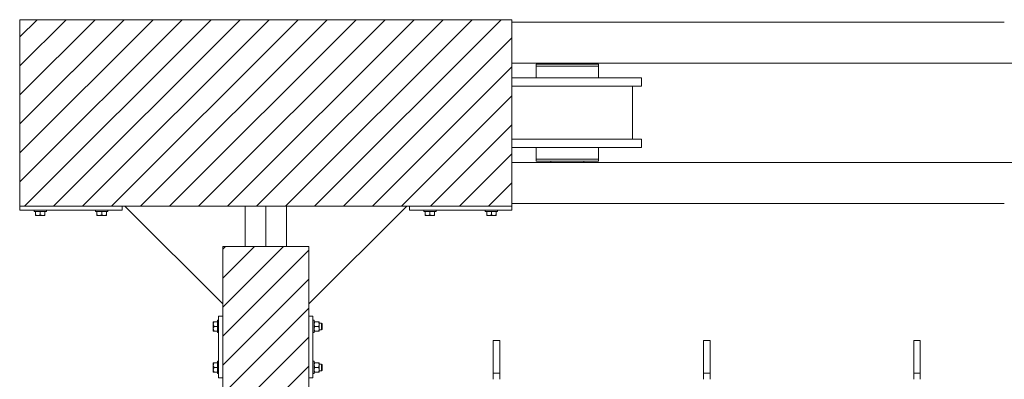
# Model space of a CAD drawing. Header units: millimetres. Extents: x -1413 to 6997, y -739331 to -733391.
# Tile 37 of 47: x 5525 to 6005, y -735387 to -735212. Entities that reach past the tile are written whole.
import ezdxf

# ---------------------------------------------------------------- set-up
doc = ezdxf.new("R2010")
doc.units = ezdxf.units.MM
doc.header["$MEASUREMENT"] = 0
for name, color, linetype, lineweight in [('Side Cradle Blocks', 7, 'Continuous', 0), ('Side Cradle Stbd', 7, 'Continuous', 0), ('Side Cradle Tower Rail Frame', 7, 'Continuous', 0), ('Side Slip Cradle Stbd', 7, 'Continuous', 0)]:
    doc.layers.add(name, color=color, linetype=linetype, lineweight=lineweight)

# ---------------------------------------------------------------- blocks, each defined once
blk = doc.blocks.new('*U59')
at = {"linetype": 'Continuous', "lineweight": 0}
h = blk.add_hatch(dxfattribs=at)
h.set_pattern_fill('HATCH', color=30, style=0, pattern_type=2)
h.set_pattern_definition([(45, (2848.917868, 1115.166137), (-7.071067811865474, 7.071067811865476), [])])
h.paths.add_polyline_path([(2973.367722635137, 1058.218033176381), (2973.367722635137, 1059.531303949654), (2973.367722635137, 1079.531628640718), (2973.367722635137, 1086.83174764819), (2973.367722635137, 1090.831812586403), (2973.367722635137, 1116.832239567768), (2973.367722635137, 1120.832304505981), (2973.367722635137, 1128.019173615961), (2973.367722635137, 1148.019498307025), (2973.367722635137, 1149.219525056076), (2933.126881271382, 1149.219517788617), (2923.366910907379, 1149.219518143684), (2922.22350617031, 1149.219518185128), (2863.422558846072, 1149.219520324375), (2853.36577448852, 1149.219520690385), (2843.308990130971, 1149.219521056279), (2784.508042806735, 1149.219523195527), (2783.364638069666, 1149.219523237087), (2733.36382634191, 1149.219525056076), (2733.36382634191, 1148.019498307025), (2733.36382634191, 1128.019173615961), (2733.36382634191, 1120.832304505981), (2733.36382634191, 1116.832239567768), (2733.363826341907, 1090.831812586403), (2733.363826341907, 1086.83174764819), (2733.363826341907, 1079.531628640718), (2733.363826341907, 1059.531303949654), (2733.363826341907, 1058.218040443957), (2783.364638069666, 1058.218040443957), (2784.621286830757, 1058.218040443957), (2843.308990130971, 1058.218040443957), (2853.36577448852, 1058.218040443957), (2863.422558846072, 1058.218040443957), (2922.110262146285, 1058.218040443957), (2923.366910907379, 1058.218040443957), (2933.126881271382, 1058.218040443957)])
h = blk.add_hatch(dxfattribs=at)
h.set_pattern_fill('HATCH', color=30, style=0, pattern_type=2)
h.set_pattern_definition([(45, (2857.832427, 949.7665800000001), (-7.071067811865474, 7.071067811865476), [])])
h.paths.add_polyline_path([(2874.366115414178, 939.501044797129), (2874.366115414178, 940.7077024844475), (2874.366115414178, 966.708124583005), (2874.366115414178, 968.7081570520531), (2874.366115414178, 972.7082219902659), (2874.366115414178, 974.5016130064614), (2874.366115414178, 1004.502100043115), (2874.366115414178, 1010.473893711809), (2874.366115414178, 1038.502652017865), (2863.422558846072, 1038.502652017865), (2853.36577448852, 1038.502652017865), (2843.308990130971, 1038.502652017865), (2832.365433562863, 1038.502652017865), (2832.365433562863, 1010.473893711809), (2832.365433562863, 1004.502100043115), (2832.365433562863, 974.5016130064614), (2832.365433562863, 962.801415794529), (2832.365433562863, 939.501044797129), (2832.365433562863, 914.5006389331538), (2832.365433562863, 908.5005415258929), (2843.365612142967, 908.5005415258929), (2853.36577448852, 908.5005415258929), (2873.366099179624, 908.5005415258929), (2874.366115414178, 908.5005415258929), (2874.366115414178, 914.5006389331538)])
at = {"color": 30, "linetype": 'Continuous', "lineweight": 0, "flags": 128}
for points in [[(2733.36382634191, 1149.219525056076), (2733.36382634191, 1148.019498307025), (2733.36382634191, 1128.019173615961), (2733.36382634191, 1120.832304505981), (2733.36382634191, 1116.832239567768), (2733.363826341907, 1090.831812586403), (2733.363826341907, 1086.83174764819), (2733.363826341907, 1079.531628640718), (2733.363826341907, 1059.531303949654), (2733.363826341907, 1058.218040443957), (2783.364638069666, 1058.218040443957), (2784.621286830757, 1058.218040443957), (2843.308990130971, 1058.218040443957), (2853.36577448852, 1058.218040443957), (2863.422558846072, 1058.218040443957), (2922.110262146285, 1058.218040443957), (2923.366910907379, 1058.218040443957), (2933.126881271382, 1058.218040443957), (2973.367722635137, 1058.218033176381), (2973.367722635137, 1058.218033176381), (2973.367722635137, 1059.531303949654), (2973.367722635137, 1079.531628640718), (2973.367722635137, 1086.83174764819), (2973.367722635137, 1090.831812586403), (2973.367722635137, 1116.832239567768), (2973.367722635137, 1120.832304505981), (2973.367722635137, 1128.019173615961), (2973.367722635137, 1148.019498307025), (2973.367722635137, 1149.219525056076), (2933.126881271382, 1149.219517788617), (2923.366910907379, 1149.219518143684), (2922.22350617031, 1149.219518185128), (2863.422558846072, 1149.219520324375), (2853.36577448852, 1149.219520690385), (2843.308990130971, 1149.219521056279), (2784.508042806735, 1149.219523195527)], [(2874.366115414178, 972.7082219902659), (2874.366115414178, 974.5016130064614), (2874.366115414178, 1004.502100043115), (2874.366115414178, 1010.473893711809), (2874.366115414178, 1038.502652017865), (2863.422558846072, 1038.502652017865), (2853.36577448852, 1038.502652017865), (2843.308990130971, 1038.502652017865), (2832.365433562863, 1038.502652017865), (2832.365433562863, 1010.473893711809), (2832.365433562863, 1004.502100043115), (2832.365433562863, 974.5016130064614), (2832.365433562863, 962.801415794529)]]:
    blk.add_lwpolyline(points, dxfattribs=at)
at = {"layer": 'Side Cradle Blocks', "color": 7, "linetype": 'Continuous', "lineweight": 0}
for p, q in [((2733.363826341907, 1149.219517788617), (2933.126881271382, 1149.219517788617)), ((2733.363826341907, 1058.218040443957), (2733.363826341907, 1149.219517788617)), ((2933.126881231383, 1149.219517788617), (2973.367722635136, 1149.219517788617)), ((2973.367722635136, 1149.219517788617), (2973.367722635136, 1058.218040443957)), ((2933.126881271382, 1058.218040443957), (2733.363826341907, 1058.218040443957)), ((2733.36382634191, 1058.218033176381), (2733.36382634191, 1056.218007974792)), ((2733.36382634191, 1056.218007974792), (2783.364638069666, 1056.218007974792)), ((2783.364638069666, 1056.218007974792), (2783.364638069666, 1058.218033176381)), ((2923.366910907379, 1056.218007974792), (2923.366910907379, 1058.218033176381)), ((2933.126881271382, 1056.218007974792), (2923.366910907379, 1056.218007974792)), ((2973.367722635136, 1058.218040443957), (2933.126881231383, 1058.218040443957)), ((2973.367722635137, 1056.218007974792), (2933.126881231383, 1056.218007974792)), ((2973.367722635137, 1058.218033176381), (2973.367722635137, 1056.218007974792)), ((2741.047333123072, 1053.976353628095), (2741.047333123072, 1055.617990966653)), ((2741.047333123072, 1053.774597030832), (2741.047333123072, 1053.976353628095)), ((2741.474609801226, 1053.779673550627), (2741.047333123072, 1053.976353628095)), ((2741.163587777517, 1053.618038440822), (2741.185359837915, 1053.617965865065)), ((2741.185399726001, 1053.617965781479), (2741.229005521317, 1053.618038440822)), ((2742.205660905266, 1053.617965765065), (2741.592450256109, 1053.617965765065)), ((2741.617302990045, 1053.618038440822), (2741.592488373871, 1053.61796587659)), ((2742.205832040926, 1053.617965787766), (2742.754434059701, 1053.618038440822)), ((2743.363988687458, 1053.976353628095), (2742.932373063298, 1053.767993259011)), ((2744.51205762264, 1055.617998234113), (2743.363988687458, 1055.617998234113)), ((2743.363988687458, 1053.976353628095), (2743.363988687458, 1055.617990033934)), ((2743.791265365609, 1053.779673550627), (2743.363988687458, 1053.976353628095)), ((2744.522316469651, 1053.617965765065), (2743.771049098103, 1053.617965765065)), ((2743.973543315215, 1053.618038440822), (2744.522230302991, 1053.617965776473)), ((2745.680644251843, 1053.976353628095), (2745.249028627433, 1053.767993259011)), ((2745.680644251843, 1053.617965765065), (2745.542587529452, 1053.617965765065)), ((2745.5643895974, 1053.618038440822), (2745.542609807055, 1053.617965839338)), ((2745.680644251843, 1055.617990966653), (2745.680644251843, 1053.976353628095)), ((2745.680644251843, 1053.666125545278), (2745.680644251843, 1053.617965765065)), ((2771.047820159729, 1055.617990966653), (2771.047820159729, 1053.976353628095)), ((2771.047820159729, 1053.976353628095), (2771.479435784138, 1053.767993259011)), ((2771.047820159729, 1053.666125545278), (2771.047820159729, 1053.617965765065)), ((2771.047820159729, 1053.617965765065), (2771.185876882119, 1053.617965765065)), ((2771.185854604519, 1053.617965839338), (2771.164074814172, 1053.618038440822)), ((2772.206147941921, 1053.617965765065), (2772.957415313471, 1053.617965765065)), ((2772.206234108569, 1053.617965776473), (2772.754921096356, 1053.618038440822)), ((2772.21640678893, 1055.617998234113), (2773.364475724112, 1055.617998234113)), ((2772.937199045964, 1053.779673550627), (2773.364475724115, 1053.976353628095)), ((2773.364475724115, 1053.976353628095), (2773.364475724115, 1055.617990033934)), ((2773.364475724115, 1053.976353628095), (2773.796091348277, 1053.767993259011)), ((2773.974030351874, 1053.618038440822), (2774.522632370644, 1053.617965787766)), ((2774.522803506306, 1053.617965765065), (2775.136014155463, 1053.617965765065)), ((2775.135976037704, 1053.61796587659), (2775.11116142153, 1053.618038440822)), ((2775.253854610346, 1053.779673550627), (2775.681131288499, 1053.976353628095)), ((2775.499458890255, 1053.618038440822), (2775.54306468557, 1053.617965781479)), ((2775.564876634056, 1053.618038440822), (2775.543104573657, 1053.617965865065)), ((2775.681131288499, 1053.976353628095), (2775.681131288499, 1055.617990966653)), ((2775.681131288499, 1053.774597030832), (2775.681131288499, 1053.976353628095)), ((2931.050417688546, 1053.976353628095), (2931.050417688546, 1055.617990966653)), ((2931.050417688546, 1053.774597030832), (2931.050417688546, 1053.976353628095)), ((2931.477694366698, 1053.779673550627), (2931.050417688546, 1053.976353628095)), ((2931.166672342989, 1053.618038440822), (2931.188444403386, 1053.617965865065)), ((2931.188484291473, 1053.617965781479), (2931.232090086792, 1053.618038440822)), ((2932.208745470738, 1053.617965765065), (2931.595534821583, 1053.617965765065)), ((2931.620387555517, 1053.618038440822), (2931.595572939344, 1053.61796587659)), ((2932.208916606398, 1053.617965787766), (2932.757518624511, 1053.618038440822)), ((2933.126881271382, 1053.860402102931), (2932.935457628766, 1053.767993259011)), ((2933.367073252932, 1055.617998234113), (2933.126881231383, 1055.617998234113)), ((2933.367073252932, 1053.976353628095), (2933.126881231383, 1053.86040208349)), ((2933.126881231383, 1053.617965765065), (2933.774133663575, 1053.617965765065)), ((2934.515142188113, 1055.617998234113), (2933.367073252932, 1055.617998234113)), ((2933.367073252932, 1053.976353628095), (2933.367073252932, 1055.617990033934)), ((2933.79434993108, 1053.779673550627), (2933.367073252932, 1053.976353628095)), ((2934.525401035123, 1053.617965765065), (2933.774133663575, 1053.617965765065)), ((2933.976627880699, 1053.618038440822), (2934.525314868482, 1053.617965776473)), ((2935.683728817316, 1053.976353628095), (2935.252113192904, 1053.767993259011)), ((2935.683728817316, 1053.617965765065), (2935.545672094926, 1053.617965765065)), ((2935.567474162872, 1053.618038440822), (2935.545694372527, 1053.617965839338)), ((2935.683728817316, 1055.617990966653), (2935.683728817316, 1053.976353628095)), ((2935.683728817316, 1053.666125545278), (2935.683728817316, 1053.617965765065)), ((2961.050904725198, 1055.617990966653), (2961.050904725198, 1053.976353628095)), ((2961.050904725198, 1053.976353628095), (2961.482520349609, 1053.767993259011)), ((2961.050904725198, 1053.666125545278), (2961.050904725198, 1053.617965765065)), ((2961.050904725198, 1053.617965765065), (2961.188961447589, 1053.617965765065)), ((2961.188939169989, 1053.617965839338), (2961.167159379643, 1053.618038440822)), ((2962.209232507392, 1053.617965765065), (2962.96049987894, 1053.617965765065)), ((2962.20931867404, 1053.617965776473), (2962.758005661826, 1053.618038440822)), ((2962.219491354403, 1055.617998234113), (2963.367560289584, 1055.617998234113)), ((2962.940283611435, 1053.779673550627), (2963.367560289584, 1053.976353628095)), ((2963.367560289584, 1053.976353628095), (2963.367560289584, 1055.617990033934)), ((2963.367560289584, 1053.976353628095), (2963.799175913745, 1053.767993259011)), ((2963.977114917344, 1053.618038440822), (2964.525716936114, 1053.617965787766)), ((2964.525888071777, 1053.617965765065), (2965.139098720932, 1053.617965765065)), ((2965.139060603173, 1053.61796587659), (2965.114245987, 1053.618038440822)), ((2965.256939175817, 1053.779673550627), (2965.684215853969, 1053.976353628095)), ((2965.502543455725, 1053.618038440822), (2965.546149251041, 1053.617965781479)), ((2965.567961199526, 1053.618038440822), (2965.546189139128, 1053.617965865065)), ((2965.684215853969, 1053.976353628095), (2965.684215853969, 1055.617990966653)), ((2965.684215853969, 1053.774597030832), (2965.684215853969, 1053.976353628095)), ((2832.365433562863, 908.5005415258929), (2832.365433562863, 1038.502652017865)), ((2832.365433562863, 1038.502652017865), (2874.366115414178, 1038.502652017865)), ((2874.366115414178, 1038.502652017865), (2874.366115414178, 908.5005415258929)), ((2832.365426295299, 1004.502100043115), (2830.365401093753, 1004.502100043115)), ((2830.365401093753, 1004.502100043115), (2830.365401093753, 974.5016130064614)), ((2874.366122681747, 1004.502100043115), (2876.366147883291, 1004.502100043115)), ((2876.366147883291, 1004.502100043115), (2876.366147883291, 974.5016130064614)), ((2827.765431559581, 1001.702419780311), (2827.765358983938, 1001.680647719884)), ((2827.765358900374, 1001.680607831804), (2827.765431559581, 1001.637002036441)), ((2827.765358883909, 1000.660346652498), (2827.765358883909, 1001.273557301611)), ((2827.765431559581, 1001.248704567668), (2827.765358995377, 1001.273519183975)), ((2827.765358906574, 1000.660175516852), (2827.765431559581, 1000.111573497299)), ((2827.765358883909, 998.3436910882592), (2827.765358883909, 999.0949584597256)), ((2827.765431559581, 998.8924642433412), (2827.765358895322, 998.3437772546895)), ((2828.123746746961, 999.5020188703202), (2827.915386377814, 999.9336344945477)), ((2827.921990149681, 1001.818674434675), (2828.123746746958, 1001.818674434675)), ((2827.927066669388, 1001.391397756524), (2828.123746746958, 1001.818674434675)), ((2827.927066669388, 999.0747421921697), (2828.123746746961, 999.5020188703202)), ((2828.123746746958, 1001.818674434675), (2829.765384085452, 1001.818674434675)), ((2828.123746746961, 999.5020188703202), (2829.765383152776, 999.5020188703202)), ((2829.765391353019, 998.3539499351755), (2829.765391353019, 999.5020188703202)), ((2876.966164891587, 1001.682797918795), (2876.966230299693, 1001.702419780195)), ((2877.009873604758, 1001.051940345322), (2876.966164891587, 1000.66041175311)), ((2877.009873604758, 998.7352847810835), (2876.966164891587, 998.3437561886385)), ((2876.966230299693, 1001.112655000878), (2876.966224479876, 1001.102052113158)), ((2877.116185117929, 999.9336344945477), (2877.324545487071, 999.5020188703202)), ((2877.122788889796, 1001.818674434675), (2877.324545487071, 1001.818674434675)), ((2878.999377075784, 1001.818674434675), (2877.324545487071, 1001.818674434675)), ((2877.324545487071, 999.5020188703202), (2878.999377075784, 999.5020188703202)), ((2878.999377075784, 1001.818674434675), (2879.196057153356, 1001.391397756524)), ((2878.999377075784, 999.5020188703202), (2879.196057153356, 999.0747421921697)), ((2879.221445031, 999.962029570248), (2879.33281234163, 1000.365089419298)), ((2879.357764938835, 1001.818674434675), (2879.322813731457, 1001.818674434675)), ((2879.357764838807, 1001.680647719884), (2879.357692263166, 1001.702419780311)), ((2879.357692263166, 1001.112655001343), (2879.357698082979, 1001.102052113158)), ((2879.357764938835, 1000.660346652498), (2879.357764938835, 1001.273557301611)), ((2879.357764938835, 1000.660346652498), (2879.357764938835, 999.9090792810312)), ((2880.566216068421, 998.3706296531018), (2880.566216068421, 998.889715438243)), ((2880.766219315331, 998.5120533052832), (2880.766219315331, 998.9662533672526)), ((2827.765358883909, 997.185363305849), (2827.765358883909, 997.3234200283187)), ((2827.765431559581, 997.3016179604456), (2827.765358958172, 997.3233977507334)), ((2827.813518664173, 997.185363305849), (2827.765358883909, 997.185363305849)), ((2828.123746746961, 997.185363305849), (2827.915386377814, 997.6169789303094)), ((2829.76538408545, 997.185363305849), (2828.123746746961, 997.185363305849)), ((2876.966230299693, 997.3016179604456), (2876.966164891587, 997.3212398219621)), ((2877.014317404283, 997.185363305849), (2876.966164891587, 997.185363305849)), ((2876.966224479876, 997.9019856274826), (2876.966230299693, 997.8913827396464)), ((2877.116185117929, 997.6169789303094), (2877.324545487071, 997.185363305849)), ((2877.324545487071, 997.185363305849), (2878.999377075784, 997.185363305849)), ((2879.201133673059, 997.185363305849), (2878.999377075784, 997.185363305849)), ((2879.201133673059, 997.185363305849), (2879.208800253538, 997.185363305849)), ((2879.221445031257, 997.6453740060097), (2879.332812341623, 998.0484338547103)), ((2879.357692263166, 997.8913827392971), (2879.357698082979, 997.9019856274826)), ((2879.357692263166, 997.3016179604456), (2879.357764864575, 997.3233977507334)), ((2879.357764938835, 998.3436910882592), (2879.357764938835, 997.7304804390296)), ((2827.765358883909, 981.8183497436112), (2827.765358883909, 981.680293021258)), ((2827.813518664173, 981.8183497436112), (2827.765358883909, 981.8183497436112)), ((2827.765358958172, 981.6803152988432), (2827.765431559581, 981.7020950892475)), ((2827.765358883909, 980.6600219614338), (2827.765358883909, 979.9087545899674)), ((2827.765358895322, 980.6599357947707), (2827.765431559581, 980.111248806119)), ((2828.123746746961, 981.8183497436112), (2827.915386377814, 981.3867341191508)), ((2828.123746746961, 979.5016941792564), (2827.915386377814, 979.0700785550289)), ((2827.927066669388, 979.928970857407), (2828.123746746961, 979.5016941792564)), ((2829.76538408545, 981.8183497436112), (2828.123746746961, 981.8183497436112)), ((2828.123746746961, 979.5016941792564), (2829.765383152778, 979.5016941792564)), ((2829.765391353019, 980.6497631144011), (2829.765391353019, 979.5016941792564)), ((2877.014317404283, 981.8183497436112), (2876.966164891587, 981.8183497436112)), ((2876.966230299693, 981.702095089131), (2876.966164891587, 981.6824732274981)), ((2877.009873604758, 980.2684282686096), (2876.966164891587, 980.6599568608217)), ((2876.966230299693, 981.1123303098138), (2876.966224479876, 981.101727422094)), ((2877.116185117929, 981.3867341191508), (2877.324545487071, 981.8183497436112)), ((2877.116185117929, 979.0700785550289), (2877.324545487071, 979.5016941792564)), ((2877.324545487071, 981.8183497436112), (2878.999377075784, 981.8183497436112)), ((2877.324545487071, 979.5016941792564), (2878.999377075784, 979.5016941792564)), ((2878.999377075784, 981.8183497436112), (2879.201133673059, 981.8183497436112)), ((2878.999377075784, 979.5016941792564), (2879.196057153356, 979.928970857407)), ((2879.201133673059, 981.8183497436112), (2879.208800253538, 981.8183497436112)), ((2879.221445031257, 981.3583390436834), (2879.332812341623, 980.9552791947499)), ((2879.357692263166, 981.7020950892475), (2879.357764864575, 981.6803152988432)), ((2879.357698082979, 981.101727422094), (2879.357692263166, 981.1123303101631)), ((2879.357764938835, 980.6600219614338), (2879.357764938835, 981.273232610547)), ((2880.566216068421, 980.6330833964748), (2880.566216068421, 980.1139976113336)), ((2880.766219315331, 980.491659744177), (2880.766219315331, 980.0374596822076)), ((2827.765431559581, 978.8921395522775), (2827.765358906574, 978.3435375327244)), ((2827.765358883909, 978.3433663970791), (2827.765358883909, 977.7301557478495)), ((2827.765358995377, 977.7301938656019), (2827.765431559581, 977.7550084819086)), ((2827.765431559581, 977.3667110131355), (2827.765358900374, 977.323105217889)), ((2827.765431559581, 977.3012932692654), (2827.765358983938, 977.3230653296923)), ((2827.921990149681, 977.1850386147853), (2828.123746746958, 977.1850386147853)), ((2827.927066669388, 977.6123152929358), (2828.123746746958, 977.1850386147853)), ((2828.123746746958, 977.1850386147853), (2829.765384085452, 977.1850386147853)), ((2877.009873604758, 977.9517727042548), (2876.966164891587, 978.3433012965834)), ((2876.966230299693, 977.3012932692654), (2876.966164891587, 977.3209151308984)), ((2876.966224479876, 977.9016609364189), (2876.966230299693, 977.8910580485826)), ((2877.122788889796, 977.1850386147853), (2877.324545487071, 977.1850386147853)), ((2878.999377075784, 977.1850386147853), (2877.324545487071, 977.1850386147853)), ((2878.999377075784, 977.1850386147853), (2879.196057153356, 977.6123152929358)), ((2879.221445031, 979.0416834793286), (2879.33281234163, 978.6386236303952)), ((2879.357764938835, 977.1850386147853), (2879.322813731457, 977.1850386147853)), ((2879.357698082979, 977.9016609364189), (2879.357692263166, 977.8910580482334)), ((2879.357692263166, 977.3012932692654), (2879.357764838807, 977.3230653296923)), ((2879.357764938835, 978.3433663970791), (2879.357764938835, 979.0946337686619)), ((2879.357764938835, 978.3433663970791), (2879.357764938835, 977.7301557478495)), ((2830.365401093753, 974.5016130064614), (2832.365426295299, 974.5016130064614)), ((2876.366147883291, 974.5016130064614), (2874.366122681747, 974.5016130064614))]:
    blk.add_line(p, q, dxfattribs=at)
at = {"layer": 'Side Cradle Blocks', "color": 7, "linetype": 'Continuous', "lineweight": 0, "flags": 128}
for points in [[(2743.363988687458, 1055.617998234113), (2742.215919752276, 1055.617998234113), (2741.242633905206, 1055.617998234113), (2740.592305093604, 1055.617998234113), (2740.363939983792, 1055.617998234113), (2740.363939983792, 1056.218000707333)], [(2746.364037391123, 1056.218000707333), (2746.364037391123, 1055.617998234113), (2746.135672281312, 1055.617998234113), (2745.485343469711, 1055.617998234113), (2744.51205762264, 1055.617998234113)], [(2772.21640678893, 1055.617998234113), (2771.243120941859, 1055.617998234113), (2770.592792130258, 1055.617998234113), (2770.364427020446, 1055.617998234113), (2770.364427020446, 1056.218000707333)], [(2776.364524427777, 1056.218000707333), (2776.364524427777, 1055.617998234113), (2776.136159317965, 1055.617998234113), (2775.485830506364, 1055.617998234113), (2774.512544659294, 1055.617998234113), (2773.364475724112, 1055.617998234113)], [(2933.126881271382, 1055.617998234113), (2932.219004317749, 1055.617998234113), (2931.245718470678, 1055.617998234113), (2930.595389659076, 1055.617998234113), (2930.367024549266, 1055.617998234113), (2930.367024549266, 1056.218000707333)], [(2936.367121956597, 1056.218000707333), (2936.367121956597, 1055.617998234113), (2936.138756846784, 1055.617998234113), (2935.488428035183, 1055.617998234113), (2934.515142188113, 1055.617998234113)], [(2962.219491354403, 1055.617998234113), (2961.246205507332, 1055.617998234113), (2960.59587669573, 1055.617998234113), (2960.367511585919, 1055.617998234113), (2960.367511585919, 1056.218000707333)], [(2966.367608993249, 1056.218000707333), (2966.367608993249, 1055.617998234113), (2966.139243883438, 1055.617998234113), (2965.488915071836, 1055.617998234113), (2964.515629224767, 1055.617998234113), (2963.367560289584, 1055.617998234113)], [(2741.047333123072, 1053.774597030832), (2741.047333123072, 1053.767354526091), (2741.047333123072, 1053.652916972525), (2741.047333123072, 1053.617965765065), (2741.185389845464, 1053.617965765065), (2741.592450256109, 1053.617965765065)], [(2741.474609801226, 1053.779673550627), (2741.605693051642, 1053.719334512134), (2741.814067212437, 1053.661681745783), (2742.205660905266, 1053.617965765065), (2742.354028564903, 1053.624291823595), (2742.500918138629, 1053.642918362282), (2742.903977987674, 1053.75428567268), (2742.932373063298, 1053.767993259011)], [(2742.205660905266, 1053.617965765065), (2742.956928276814, 1053.617965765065), (2743.771049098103, 1053.617965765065)], [(2743.791265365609, 1053.779673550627), (2743.922348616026, 1053.719334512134), (2744.130722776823, 1053.661681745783), (2744.522316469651, 1053.617965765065), (2744.670684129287, 1053.624291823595), (2744.817573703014, 1053.642918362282), (2745.22063355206, 1053.75428567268), (2745.249028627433, 1053.767993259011)], [(2744.522244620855, 1053.617965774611), (2744.522316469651, 1053.617965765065), (2745.135527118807, 1053.617965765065), (2745.542587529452, 1053.617965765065)], [(2745.680644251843, 1053.666125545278), (2745.680644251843, 1053.766930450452), (2745.680644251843, 1053.774597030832), (2745.680644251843, 1053.976353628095)], [(2771.047820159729, 1053.976353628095), (2771.047820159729, 1053.774597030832), (2771.047820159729, 1053.766930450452), (2771.047820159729, 1053.666125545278)], [(2771.185876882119, 1053.617965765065), (2771.592937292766, 1053.617965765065), (2772.206147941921, 1053.617965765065), (2772.206219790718, 1053.617965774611)], [(2771.479435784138, 1053.767993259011), (2771.507830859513, 1053.75428567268), (2771.910890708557, 1053.642918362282), (2772.057780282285, 1053.624291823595), (2772.206147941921, 1053.617965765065), (2772.59774163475, 1053.661681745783), (2772.806115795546, 1053.719334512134), (2772.937199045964, 1053.779673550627)], [(2772.957415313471, 1053.617965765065), (2773.771536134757, 1053.617965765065), (2774.522803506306, 1053.617965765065)], [(2773.796091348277, 1053.767993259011), (2773.824486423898, 1053.75428567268), (2774.227546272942, 1053.642918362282), (2774.374435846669, 1053.624291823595), (2774.522803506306, 1053.617965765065), (2774.914397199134, 1053.661681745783), (2775.122771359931, 1053.719334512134), (2775.253854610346, 1053.779673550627)], [(2775.136014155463, 1053.617965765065), (2775.543074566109, 1053.617965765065), (2775.681131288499, 1053.617965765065), (2775.681131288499, 1053.652916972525), (2775.681131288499, 1053.767354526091), (2775.681131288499, 1053.774597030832)], [(2931.050417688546, 1053.774597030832), (2931.050417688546, 1053.767354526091), (2931.050417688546, 1053.652916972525), (2931.050417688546, 1053.617965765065), (2931.188474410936, 1053.617965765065), (2931.595534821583, 1053.617965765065)], [(2931.477694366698, 1053.779673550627), (2931.608777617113, 1053.719334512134), (2931.817151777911, 1053.661681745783), (2932.208745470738, 1053.617965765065), (2932.357113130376, 1053.624291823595), (2932.504002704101, 1053.642918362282), (2932.907062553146, 1053.75428567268), (2932.935457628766, 1053.767993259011)], [(2932.208745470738, 1053.617965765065), (2932.960012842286, 1053.617965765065), (2933.126881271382, 1053.617965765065)], [(2933.79434993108, 1053.779673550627), (2933.925433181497, 1053.719334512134), (2934.133807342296, 1053.661681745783), (2934.525401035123, 1053.617965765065), (2934.67376869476, 1053.624291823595), (2934.820658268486, 1053.642918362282), (2935.223718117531, 1053.75428567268), (2935.252113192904, 1053.767993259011)], [(2934.525329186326, 1053.617965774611), (2934.525401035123, 1053.617965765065), (2935.138611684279, 1053.617965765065), (2935.545672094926, 1053.617965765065)], [(2935.683728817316, 1053.666125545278), (2935.683728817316, 1053.766930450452), (2935.683728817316, 1053.774597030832), (2935.683728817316, 1053.976353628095)], [(2961.050904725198, 1053.976353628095), (2961.050904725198, 1053.774597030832), (2961.050904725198, 1053.766930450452), (2961.050904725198, 1053.666125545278)], [(2961.188961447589, 1053.617965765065), (2961.596021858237, 1053.617965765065), (2962.209232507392, 1053.617965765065), (2962.209304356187, 1053.617965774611)], [(2961.482520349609, 1053.767993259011), (2961.510915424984, 1053.75428567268), (2961.913975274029, 1053.642918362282), (2962.060864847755, 1053.624291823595), (2962.209232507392, 1053.617965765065), (2962.600826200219, 1053.661681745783), (2962.809200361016, 1053.719334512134), (2962.940283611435, 1053.779673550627)], [(2962.96049987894, 1053.617965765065), (2963.774620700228, 1053.617965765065), (2964.525888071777, 1053.617965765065)], [(2963.799175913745, 1053.767993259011), (2963.827570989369, 1053.75428567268), (2964.230630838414, 1053.642918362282), (2964.377520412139, 1053.624291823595), (2964.525888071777, 1053.617965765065), (2964.917481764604, 1053.661681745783), (2965.125855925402, 1053.719334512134), (2965.256939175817, 1053.779673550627)], [(2965.139098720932, 1053.617965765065), (2965.54615913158, 1053.617965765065), (2965.684215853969, 1053.617965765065), (2965.684215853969, 1053.652916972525), (2965.684215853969, 1053.767354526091), (2965.684215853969, 1053.774597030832)], [(2827.921990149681, 1001.818674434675), (2827.914747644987, 1001.818674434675), (2827.800310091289, 1001.818674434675), (2827.765358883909, 1001.818674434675), (2827.765358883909, 1001.680617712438), (2827.765358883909, 1001.273557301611)], [(2827.927066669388, 1001.391397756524), (2827.866727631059, 1001.260314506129), (2827.809074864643, 1001.051940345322), (2827.765358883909, 1000.660346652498), (2827.771684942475, 1000.511978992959), (2827.79031148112, 1000.365089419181), (2827.90167879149, 999.9620295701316), (2827.915386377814, 999.9336344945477)], [(2827.765358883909, 1000.660346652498), (2827.765358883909, 999.9090792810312), (2827.765358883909, 999.0949584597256)], [(2827.927066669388, 999.0747421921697), (2827.866727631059, 998.9436589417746), (2827.809074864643, 998.7352847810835), (2827.765358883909, 998.3436910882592), (2827.771684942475, 998.1953234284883), (2827.79031148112, 998.0484338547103), (2827.90167879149, 997.6453740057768), (2827.915386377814, 997.6169789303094)], [(2829.765391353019, 999.5020188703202), (2829.765391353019, 1000.650087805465), (2829.765391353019, 1001.623373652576), (2829.76539135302, 1002.273702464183), (2829.76539135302, 1002.502067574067), (2830.365393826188, 1002.502067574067)], [(2876.366155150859, 1002.502067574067), (2876.966157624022, 1002.502067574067), (2876.966157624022, 1002.273702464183), (2876.96615762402, 1001.623373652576), (2876.96615762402, 1000.650087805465), (2876.96615762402, 999.5020188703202), (2876.96615762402, 998.3539499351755), (2876.96615762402, 997.3806640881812), (2876.96615762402, 996.7303352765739), (2876.96615762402, 996.5019701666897), (2876.366155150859, 996.5019701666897)], [(2877.122788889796, 1001.818674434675), (2877.115546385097, 1001.818674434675), (2877.001108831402, 1001.818674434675), (2876.966164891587, 1001.818674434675)], [(2877.116185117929, 999.9336344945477), (2877.102477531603, 999.9620295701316), (2876.991110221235, 1000.365089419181), (2876.972483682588, 1000.511978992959), (2876.966164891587, 1000.660176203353)], [(2877.009873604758, 1001.051940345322), (2877.067526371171, 1001.260314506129), (2877.127865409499, 1001.391397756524), (2877.324545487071, 1001.818674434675)], [(2877.009873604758, 998.7352847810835), (2877.067526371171, 998.9436589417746), (2877.127865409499, 999.0747421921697), (2877.324545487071, 999.5020188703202)], [(2878.999377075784, 1001.818674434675), (2879.201133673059, 1001.818674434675), (2879.208376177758, 1001.818674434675), (2879.322813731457, 1001.818674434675)], [(2879.221445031, 999.962029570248), (2879.207737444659, 999.9336344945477), (2878.999377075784, 999.5020188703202)], [(2879.196057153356, 1001.391397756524), (2879.256396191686, 1001.260314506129), (2879.314048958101, 1001.051940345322), (2879.357764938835, 1000.660346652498), (2879.351438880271, 1000.511978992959), (2879.33281234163, 1000.365089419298)], [(2879.196057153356, 999.0747421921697), (2879.256396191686, 998.9436589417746), (2879.314048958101, 998.7352847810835), (2879.357764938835, 998.3436910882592), (2879.351438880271, 998.1953234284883), (2879.332812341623, 998.0484338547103)], [(2879.357764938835, 1001.818674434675), (2879.357764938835, 1001.680617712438), (2879.357764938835, 1001.273557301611)], [(2879.357764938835, 998.3436910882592), (2879.357764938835, 999.0949584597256), (2879.357764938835, 999.9090792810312)], [(2879.357772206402, 1001.102044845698), (2880.566216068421, 1001.102044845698), (2880.766219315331, 1000.902041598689), (2880.766219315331, 1000.795471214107), (2880.766219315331, 1000.491984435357), (2880.766219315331, 1000.037784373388), (2880.766219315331, 999.5020188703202), (2880.766219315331, 998.9662533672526)], [(2880.566216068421, 1001.102044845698), (2880.566216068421, 1000.980250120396), (2880.566216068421, 1000.633408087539), (2880.566216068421, 1000.114322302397), (2880.566216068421, 999.5020188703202), (2880.566216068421, 998.889715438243)], [(2827.765358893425, 998.3437629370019), (2827.765358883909, 998.3436910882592), (2827.765358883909, 997.7304804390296), (2827.765358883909, 997.3234200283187)], [(2827.813518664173, 997.185363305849), (2827.914323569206, 997.185363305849), (2827.921990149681, 997.185363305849), (2828.123746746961, 997.185363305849)], [(2830.365393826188, 996.5019701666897), (2829.765391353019, 996.5019701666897), (2829.765391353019, 996.7303352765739), (2829.765391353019, 997.3806640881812), (2829.765391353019, 998.3539499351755)], [(2877.116185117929, 997.6169789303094), (2877.102477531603, 997.6453740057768), (2876.991110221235, 998.0484338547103), (2876.972483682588, 998.1953234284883), (2876.966164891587, 998.3435206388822)], [(2877.014317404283, 997.185363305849), (2877.115122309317, 997.185363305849), (2877.122788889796, 997.185363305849), (2877.324545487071, 997.185363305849)], [(2879.221445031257, 997.6453740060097), (2879.207737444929, 997.6169789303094), (2878.999377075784, 997.185363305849)], [(2879.357764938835, 997.7304804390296), (2879.357764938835, 997.3234200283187), (2879.357764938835, 997.185363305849), (2879.309605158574, 997.1853633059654), (2879.208800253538, 997.185363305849)], [(2880.766219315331, 998.5120533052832), (2880.766219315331, 998.2085665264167), (2880.766219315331, 998.1019961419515), (2880.566216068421, 997.9019928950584), (2879.357772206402, 997.9019928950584)], [(2880.566216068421, 998.3706296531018), (2880.566216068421, 998.0237876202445), (2880.566216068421, 997.9019928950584)], [(2827.765358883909, 981.680293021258), (2827.765358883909, 981.273232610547), (2827.765358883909, 980.6600219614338), (2827.765358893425, 980.6599501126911)], [(2827.915386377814, 981.3867341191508), (2827.90167879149, 981.3583390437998), (2827.79031148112, 980.9552791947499), (2827.771684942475, 980.8083896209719), (2827.765358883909, 980.6600219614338), (2827.809074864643, 980.2684282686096), (2827.866727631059, 980.060054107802), (2827.927066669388, 979.928970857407)], [(2827.765358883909, 979.9087545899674), (2827.765358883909, 979.0946337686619), (2827.765358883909, 978.3433663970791)], [(2828.123746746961, 981.8183497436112), (2827.921990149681, 981.8183497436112), (2827.914323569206, 981.8183497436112), (2827.813518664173, 981.8183497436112)], [(2829.765391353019, 980.6497631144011), (2829.765391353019, 981.6230489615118), (2829.765391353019, 982.2733777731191), (2829.765391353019, 982.5017428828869), (2830.365393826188, 982.5017428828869)], [(2830.365393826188, 976.501645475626), (2829.76539135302, 976.501645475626), (2829.76539135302, 976.7300105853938), (2829.765391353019, 977.3803393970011), (2829.765391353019, 978.3536252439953), (2829.765391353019, 979.5016941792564)], [(2876.366155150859, 982.5017428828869), (2876.96615762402, 982.5017428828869), (2876.96615762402, 982.2733777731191), (2876.96615762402, 981.6230489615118), (2876.96615762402, 980.6497631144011), (2876.96615762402, 979.5016941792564), (2876.96615762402, 978.3536252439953), (2876.96615762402, 977.3803393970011), (2876.966157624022, 976.7300105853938), (2876.966157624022, 976.501645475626), (2876.366155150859, 976.501645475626)], [(2876.966164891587, 980.660192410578), (2876.972483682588, 980.8083896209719), (2876.991110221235, 980.9552791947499), (2877.102477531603, 981.3583390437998), (2877.116185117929, 981.3867341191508)], [(2877.324545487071, 979.5016941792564), (2877.127865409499, 979.928970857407), (2877.067526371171, 980.060054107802), (2877.009873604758, 980.2684282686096)], [(2877.324545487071, 981.8183497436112), (2877.122788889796, 981.8183497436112), (2877.115122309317, 981.8183497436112), (2877.014317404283, 981.8183497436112)], [(2878.999377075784, 981.8183497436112), (2879.207737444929, 981.3867341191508), (2879.221445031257, 981.3583390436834)], [(2878.999377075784, 979.5016941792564), (2879.207737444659, 979.0700785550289), (2879.221445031, 979.0416834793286)], [(2879.332812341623, 980.9552791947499), (2879.351438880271, 980.8083896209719), (2879.357764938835, 980.6600219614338), (2879.314048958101, 980.2684282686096), (2879.256396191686, 980.060054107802), (2879.196057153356, 979.928970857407)], [(2879.208800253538, 981.8183497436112), (2879.309605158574, 981.8183497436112), (2879.357764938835, 981.8183497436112), (2879.357764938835, 981.680293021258), (2879.357764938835, 981.273232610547)], [(2879.357764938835, 979.0946337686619), (2879.357764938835, 979.9087545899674), (2879.357764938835, 980.6600219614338)], [(2879.357772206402, 981.1017201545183), (2880.566216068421, 981.1017201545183), (2880.766219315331, 980.9017169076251), (2880.766219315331, 980.7951465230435), (2880.766219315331, 980.491659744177)], [(2880.766219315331, 980.0374596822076), (2880.766219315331, 979.5016941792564), (2880.766219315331, 978.9659286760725), (2880.766219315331, 978.511728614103), (2880.766219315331, 978.208241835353), (2880.766219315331, 978.1016714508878), (2880.566216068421, 977.9016682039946), (2879.357772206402, 977.9016682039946)], [(2880.566216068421, 981.1017201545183), (2880.566216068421, 980.9799254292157), (2880.566216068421, 980.6330833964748)], [(2880.566216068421, 980.1139976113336), (2880.566216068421, 979.5016941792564), (2880.566216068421, 978.8893907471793), (2880.566216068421, 978.3703049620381), (2880.566216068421, 978.0234629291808), (2880.566216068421, 977.9016682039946)], [(2827.915386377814, 979.0700785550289), (2827.90167879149, 979.041683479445), (2827.79031148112, 978.6386236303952), (2827.771684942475, 978.4917340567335), (2827.765358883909, 978.3433663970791), (2827.809074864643, 977.9517727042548), (2827.866727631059, 977.7433985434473), (2827.927066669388, 977.6123152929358)], [(2827.765358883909, 977.7301557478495), (2827.765358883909, 977.3230953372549), (2827.765358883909, 977.1850386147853), (2827.800310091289, 977.1850386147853), (2827.914747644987, 977.1850386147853), (2827.921990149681, 977.1850386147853)], [(2876.966164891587, 978.3435368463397), (2876.972483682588, 978.4917340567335), (2876.991110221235, 978.6386236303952), (2877.102477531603, 979.041683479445), (2877.116185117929, 979.0700785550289)], [(2876.966164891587, 977.1850386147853), (2877.001108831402, 977.1850386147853), (2877.115546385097, 977.1850386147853), (2877.122788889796, 977.1850386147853)], [(2877.324545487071, 977.1850386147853), (2877.127865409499, 977.6123152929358), (2877.067526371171, 977.7433985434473), (2877.009873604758, 977.9517727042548)], [(2879.322813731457, 977.1850386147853), (2879.208376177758, 977.1850386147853), (2879.201133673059, 977.1850386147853), (2878.999377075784, 977.1850386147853)], [(2879.33281234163, 978.6386236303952), (2879.351438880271, 978.4917340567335), (2879.357764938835, 978.3433663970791), (2879.314048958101, 977.9517727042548), (2879.256396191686, 977.7433985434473), (2879.196057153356, 977.6123152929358)], [(2879.357764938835, 977.7301557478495), (2879.357764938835, 977.3230953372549), (2879.357764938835, 977.1850386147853)]]:
    blk.add_lwpolyline(points, dxfattribs=at)
at = {"layer": 'Side Cradle Stbd', "color": 7, "linetype": 'Continuous', "lineweight": 0}
for p, q in [((3213.428233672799, 1148.019498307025), (2973.367729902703, 1148.019498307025)), ((3241.372073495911, 1128.019173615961), (2973.367729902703, 1128.019173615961)), ((2992.368031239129, 1127.532420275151), (2992.368031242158, 1128.019166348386)), ((2992.977004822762, 1127.532412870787), (2992.872971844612, 1127.532412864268)), ((2994.535947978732, 1127.532412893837), (2994.490175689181, 1127.532412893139)), ((2994.654926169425, 1127.532412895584), (2994.535992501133, 1127.532412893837)), ((2994.660983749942, 1127.5324128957), (2994.654926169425, 1127.532412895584)), ((2994.711214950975, 1127.532412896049), (2994.660983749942, 1127.5324128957)), ((3006.031164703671, 1127.532412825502), (3006.025152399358, 1127.532412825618)), ((3006.081395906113, 1127.53241282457), (3006.031164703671, 1127.532412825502)), ((3006.200321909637, 1127.532412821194), (3006.081395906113, 1127.53241282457)), ((3007.447558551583, 1127.532412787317), (3006.200372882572, 1127.532412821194)), ((3007.757967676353, 1127.532412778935), (3007.447558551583, 1127.532412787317)), ((3007.75933182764, 1127.532412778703), (3008.368305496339, 1127.532412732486)), ((3008.36829099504, 1128.019166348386), (3008.368290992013, 1127.532420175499)), ((3011.144657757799, 1126.532396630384), (3014.448328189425, 1126.532396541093)), ((3015.608423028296, 1126.532396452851), (3014.448328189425, 1126.532396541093)), ((3014.448326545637, 1120.832304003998), (3015.608421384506, 1120.832303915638)), ((3036.608763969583, 1120.832303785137), (3033.850113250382, 1120.832303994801)), ((3014.236847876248, 1116.832239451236), (3000.368175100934, 1116.8322395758)), ((3032.168691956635, 1116.832231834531), (3032.168691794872, 1090.831819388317)), ((3036.608763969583, 1090.831811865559), (3033.850113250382, 1090.831812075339)), ((3014.236847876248, 1086.831747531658), (3000.368175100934, 1086.831747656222)), ((2973.367729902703, 1079.531628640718), (3656.350499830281, 1079.531628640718)), ((2992.368030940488, 1079.531635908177), (2992.368030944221, 1080.13163622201)), ((3008.368290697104, 1080.131636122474), (3008.36829069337, 1079.531635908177)), ((3011.144657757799, 1080.131643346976), (3014.448328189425, 1080.131643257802)), ((3015.608423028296, 1080.13164316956), (3014.448328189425, 1080.131643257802)), ((2853.36577448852, 1038.502659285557), (2853.36577448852, 1058.218033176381)), ((2973.367729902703, 1059.531303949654), (3213.428233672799, 1059.531303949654))]:
    blk.add_line(p, q, dxfattribs=at)
at = {"layer": 'Side Cradle Stbd', "color": 7, "linetype": 'Continuous', "lineweight": 0, "ltscale": 0.2000032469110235}
for p, q in [((2784.621286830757, 1058.218033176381), (2832.365426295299, 1010.473893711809)), ((2843.308990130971, 1038.502659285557), (2843.308990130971, 1058.218033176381)), ((2863.422558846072, 1038.502659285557), (2863.422558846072, 1058.218033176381)), ((2922.110262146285, 1058.218033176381), (2874.366122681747, 1010.473893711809))]:
    blk.add_line(p, q, dxfattribs=at)
at = {"layer": 'Side Cradle Stbd', "color": 7, "linetype": 'Continuous', "lineweight": 0, "flags": 128}
for points in [[(3000.368170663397, 1126.532396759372), (2994.535980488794, 1126.532396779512), (2989.591688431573, 1126.532396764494), (2986.288018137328, 1126.532396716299), (2985.127923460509, 1126.532396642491), (2985.127923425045, 1120.832311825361)], [(3015.608383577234, 1126.532396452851), (3015.608423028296, 1126.532396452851), (3015.608423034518, 1127.532412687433), (3014.448328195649, 1127.532412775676), (3011.14465776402, 1127.532412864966), (3006.200365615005, 1127.532412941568), (3000.368175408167, 1127.532412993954), (2994.535985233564, 1127.532413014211), (2989.591693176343, 1127.532412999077), (2986.288022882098, 1127.532412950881), (2985.127928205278, 1127.532412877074), (2985.127928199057, 1126.532396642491), (2985.127962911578, 1126.532396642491)], [(2992.872971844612, 1127.532412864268), (2992.368033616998, 1127.532412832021), (2992.368033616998, 1127.532412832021)], [(2994.490175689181, 1127.532412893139), (2992.977013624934, 1127.532412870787), (2992.977013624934, 1127.532412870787)], [(3000.368170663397, 1126.532396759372), (2994.535985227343, 1126.532396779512), (2994.535980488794, 1126.532396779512)], [(3011.144657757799, 1126.532396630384), (3006.200365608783, 1126.532396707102), (3000.368175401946, 1126.532396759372), (3000.368172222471, 1126.532396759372)], [(3015.608418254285, 1120.832311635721), (3015.608418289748, 1126.532396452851), (3015.608383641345, 1126.532396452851)], [(2973.367729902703, 1120.832304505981), (2974.742209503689, 1120.832304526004), (2986.49950242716, 1120.832304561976), (3000.368175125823, 1120.832304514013), (3014.236847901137, 1120.832304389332), (3025.994141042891, 1120.832304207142), (3033.850113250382, 1120.832303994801)], [(2985.127923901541, 1120.832304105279), (2985.127923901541, 1120.832304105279), (2986.142367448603, 1120.83230416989), (2986.288018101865, 1120.832304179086), (2986.288018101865, 1120.832304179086)], [(2986.288019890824, 1120.832304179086), (2986.288019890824, 1120.832304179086), (2986.499478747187, 1120.83230418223)], [(2986.499509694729, 1120.83230418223), (2989.176910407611, 1120.832304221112), (2989.59168839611, 1120.832304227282), (2989.59168839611, 1120.832304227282)], [(3036.608763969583, 1120.832303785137), (3036.608763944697, 1116.832238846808), (3036.608691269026, 1116.832238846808)], [(2973.367729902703, 1116.832239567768), (2974.742209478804, 1116.832239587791), (2986.499502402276, 1116.832239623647), (3000.368175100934, 1116.8322395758)], [(3014.236847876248, 1116.832239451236), (3025.994141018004, 1116.832239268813), (3033.850113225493, 1116.832239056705), (3036.608763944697, 1116.832238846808)], [(2973.367729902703, 1090.831812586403), (2974.742209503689, 1090.831812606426), (2986.49950242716, 1090.831812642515), (3000.368175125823, 1090.831812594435), (3012.537705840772, 1090.831812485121)], [(3012.537706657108, 1090.831812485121), (3014.236847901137, 1090.831812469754), (3025.994141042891, 1090.831812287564), (3033.850113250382, 1090.831812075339)], [(3036.608763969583, 1090.831811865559), (3036.608763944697, 1086.83174692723), (3036.608691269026, 1086.83174692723)], [(2973.367729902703, 1086.83174764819), (2974.742209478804, 1086.831747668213), (2986.499502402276, 1086.831747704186), (3000.368175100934, 1086.831747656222)], [(2985.127923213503, 1086.831740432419), (2985.127923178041, 1081.131659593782), (2985.127960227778, 1081.131659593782)], [(3014.236847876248, 1086.831747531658), (3025.994141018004, 1086.831747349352), (3033.850113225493, 1086.831747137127), (3036.608763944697, 1086.83174692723)], [(3015.60838343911, 1081.131659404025), (3015.608418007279, 1081.131659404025), (3015.608418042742, 1086.831740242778)], [(3000.368175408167, 1081.131659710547), (3000.368170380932, 1081.131659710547), (2994.535980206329, 1081.131659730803), (2989.591688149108, 1081.131659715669), (2986.288017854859, 1081.131659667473), (2985.127923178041, 1081.131659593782)], [(2985.127928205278, 1081.131659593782), (2985.127928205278, 1081.131659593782), (2985.127928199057, 1080.131643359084), (2985.127965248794, 1080.131643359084)], [(3015.608350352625, 1080.13164316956), (3015.608423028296, 1080.13164316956), (3015.608423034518, 1081.131659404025), (3014.448328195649, 1081.131659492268), (3011.14465776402, 1081.131659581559), (3006.200365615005, 1081.13165965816), (3000.368175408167, 1081.131659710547), (3000.368170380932, 1081.131659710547)], [(3011.144657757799, 1080.131643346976), (3006.200365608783, 1080.131643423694), (3000.368175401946, 1080.131643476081), (2994.535985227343, 1080.131643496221), (2989.591693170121, 1080.131643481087), (2986.288022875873, 1080.131643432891), (2985.127928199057, 1080.131643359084)]]:
    blk.add_lwpolyline(points, dxfattribs=at)
at = {"layer": 'Side Cradle Tower Rail Frame', "color": 7, "linetype": 'Continuous', "lineweight": 0}
for p, q in [((2964.267574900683, 992.708546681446), (2967.46762685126, 992.708546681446)), ((2964.267574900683, 992.708546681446), (2964.267574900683, 976.7082869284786)), ((2967.46762685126, 976.7082869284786), (2967.46762685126, 992.708546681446)), ((3066.769238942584, 992.708546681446), (3069.96929089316, 992.708546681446)), ((3066.769238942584, 992.708546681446), (3066.769238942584, 976.7082869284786)), ((3069.96929089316, 976.7082869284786), (3069.96929089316, 992.708546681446)), ((3169.270902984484, 992.708546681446), (3172.470954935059, 992.708546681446)), ((3169.270902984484, 992.708546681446), (3169.270902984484, 976.7082869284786)), ((3172.470954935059, 976.7082869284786), (3172.470954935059, 992.708546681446)), ((2964.267574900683, 976.7082869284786), (2967.46762685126, 976.7082869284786)), ((2964.267574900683, 976.7082869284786), (2964.267574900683, 973.7082454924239)), ((2967.46762685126, 973.7082454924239), (2967.46762685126, 976.7082869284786)), ((3066.769238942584, 976.7082869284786), (3069.96929089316, 976.7082869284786)), ((3066.769238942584, 976.7082869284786), (3066.769238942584, 973.7082454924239)), ((3069.96929089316, 973.7082454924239), (3069.96929089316, 976.7082869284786)), ((3169.270902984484, 976.7082869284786), (3172.470954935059, 976.7082869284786)), ((3169.270902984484, 976.7082869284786), (3169.270902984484, 973.7082454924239)), ((3172.470954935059, 973.7082454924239), (3172.470954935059, 976.7082869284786))]:
    blk.add_line(p, q, dxfattribs=at)

msp = doc.modelspace()

# ---------------------------------------------------------------- block references
at = {"layer": 'Side Slip Cradle Stbd', "color": 7, "linetype": 'Continuous', "lineweight": 0}
msp.add_blockref('*U59', (2791.75, -736360.8500000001), dxfattribs=at)

doc.saveas('drawing.dxf')
